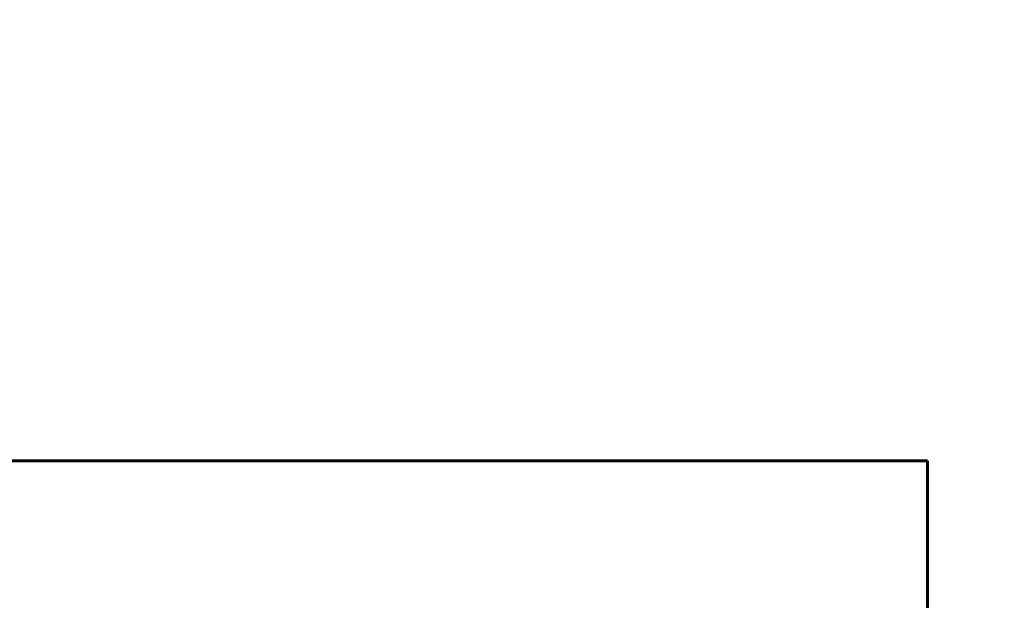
# Model space of a CAD drawing. Header units: millimetres. Extents: x 0 to 297, y 0 to 420.
# Tile 15 of 23: x 191 to 232, y 226 to 249. Entities that reach past the tile are written whole.
import ezdxf

# ---------------------------------------------------------------- set-up
doc = ezdxf.new("R2010")
doc.units = ezdxf.units.MM
doc.linetypes.add('K5LT_BASIC', pattern=[0])
doc.linetypes.add('K5LT_THIN', pattern=[0])
doc.layers.add('Системный слой', color=7, linetype='Continuous')
doc.styles.add('KDIMTEXTSTYLE', font='GOST_AU.SHX', dxfattribs={"width": 0.96, "oblique": 15, "height": 5})
doc.dimstyles.new('KDIMSTYLE (0.20)', dxfattribs={"dimtxt": 5, "dimasz": 1, "dimexe": 2, "dimexo": 0, "dimgap": 1, "dimtad": 1, "dimlfac": 5, "dimtxsty": 'KDIMTEXTSTYLE', "dimsah": 1, "dimcen": 0, "dimdle": 1, "dimadec": 0, "dimazin": 0, "dimtfac": 0.667, "dimtmove": 0, "dimatfit": 3, "dimfxl": 1, "dimtvp": 1, "dimtolj": 1, "dimtzin": 0, "dimarcsym": 0})

# ---------------------------------------------------------------- blocks, each defined once
blk = doc.blocks.new('KDIMARROW_01')
at = {"layer": 'Системный слой'}
blk.add_hatch(color=0, dxfattribs=at).paths.add_polyline_path([(-5, -0.658), (0, 0), (-5, 0.658), (-4.5, 0)])
at = {"layer": 'Системный слой', "color": 0, "linetype": 'K5LT_THIN', "lineweight": 18}
for p, q in [((-4.5, 0), (-5, 0.658)), ((-5, 0.658), (0, 0)), ((0, 0), (-5, -0.658)), ((-5, -0.658), (-4.5, 0)), ((0, 0), (-1, 0))]:
    blk.add_line(p, q, dxfattribs=at)

msp = doc.modelspace()

# ---------------------------------------------------------------- linework, layer by layer
at = {"layer": 'Системный слой', "color": 150, "linetype": 'K5LT_BASIC', "lineweight": 60, "true_color": 0x0080ff}
for p, q in [((228.3598, 231.2554), (92.3598, 231.2554)), ((228.3598, 230.6554), (228.3598, 231.2554)), ((228.3598, 230.6554), (228.3598, 201.8554))]:
    msp.add_line(p, q, dxfattribs=at)

# ---------------------------------------------------------------- dimensions: what is measured, and where the dimension line sits
at = {"layer": 'Системный слой', "color": 7}
msp.add_linear_dim(base=(92.3598, 241.2554), p1=(232.1217, 175.6186), p2=(92.3598, 184.2554), location=(162.2408, 241.2554), text='\\H5.0;\\W0.965;\\Q15;\\H5.0;\\W0.965;\\Q15;\\Q15;Ш', dimstyle='KDIMSTYLE (0.20)', override={"dimexo": 0, "dimblk1": 'KDIMARROW_01', "dimblk2": 'KDIMARROW_01', "dimse1": 0, "dimse2": 0, "dimclrt": 7, "dimtolj": 1}, dxfattribs=at).render()

doc.saveas('drawing.dxf')
